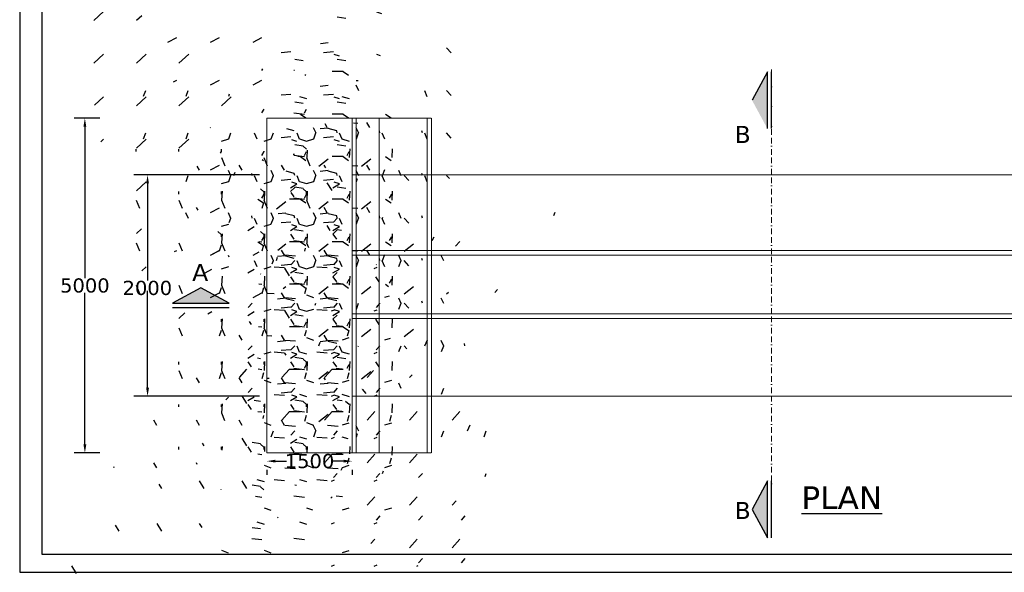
# Model space of a CAD drawing. Header units: millimetres. Extents: x -3873353856 to -3872510052, y -6657658700 to -6657311733.
# Tile 2 of 7: x -3873276950 to -3873259602, y -6657431920 to -6657422180. Entities that reach past the tile are written whole.
import ezdxf

# ---------------------------------------------------------------- set-up
doc = ezdxf.new("R2010")
doc.units = ezdxf.units.MM
doc.header["$MEASUREMENT"] = 0
doc.header["$PDMODE"] = 2
doc.linetypes.add('BORDER2', pattern=[0.875, 0.25, -0.125, 0.25, -0.125, 0, -0.125])
doc.linetypes.add('DASHED2', pattern=[0.375, 0.25, -0.125])
doc.layers.add('DIMENISION', color=4, linetype='Continuous', lineweight=13)
doc.layers.add('TEX', color=6, linetype='Continuous')
doc.layers.add('TEXT', color=7, linetype='Continuous')
doc.styles.get("Standard").update_dxf_attribs({"font": 'verdana.ttf', "height": 250})
doc.dimstyles.new('ISO-25', dxfattribs={"dimtxt": 200, "dimasz": 150, "dimexe": 240, "dimexo": 300, "dimgap": 0.02, "dimtad": 0, "dimtih": 1, "dimtoh": 1, "dimdec": 0, "dimdsep": 46, "dimtxsty": 'Standard', "dimcen": 150, "dimclrd": 1, "dimclre": 1, "dimclrt": 1, "dimadec": 0, "dimazin": 0, "dimtfac": 1, "dimtdec": 0, "dimtmove": 2, "dimatfit": 3, "dimfxl": 240, "dimarcsym": 0})

# ---------------------------------------------------------------- blocks, each defined once
blk = doc.blocks.new('*D93')
at = {"layer": 'Defpoints', "color": 0, "ltscale": 20, "transparency": 16777216}
for p in [(-3873272594.117016, -6657429816.471892), (-3873271094.117016, -6657429816.471893), (-3873271094.117016, -6657429960.578812)]:
    blk.add_point(p, dxfattribs=at)
at = {"layer": 'TEX', "color": 1, "lineweight": -2, "ltscale": 20, "transparency": 16777216}
for p, q in [((-3873272444.117016, -6657429960.578812), (-3873272246.672275, -6657429960.578812)), ((-3873271244.117016, -6657429960.578812), (-3873271441.561757, -6657429960.578812)), ((-3873272594.117016, -6657430116.471892), (-3873272594.117016, -6657430200.578812)), ((-3873271094.117016, -6657430116.471893), (-3873271094.117016, -6657430200.578812))]:
    blk.add_line(p, q, dxfattribs=at)
at = {"layer": 'TEX', "color": 1, "ltscale": 20, "transparency": 16777216}
for points in [[(-3873272444.117016, -6657429935.578812), (-3873272444.117016, -6657429985.578812), (-3873272594.117016, -6657429960.578812)], [(-3873271244.117016, -6657429935.578812), (-3873271244.117016, -6657429985.578812), (-3873271094.117016, -6657429960.578812)]]:
    blk.add_solid(points, dxfattribs=at)
at = {"layer": 'TEX', "color": 1, "ltscale": 20, "transparency": 16777216, "insert": (-3873271844.117016, -6657429960.578812), "char_height": 250, "attachment_point": 5}
blk.add_mtext('1500', dxfattribs=at)

msp = doc.modelspace()

# ---------------------------------------------------------------- hatches: boundary and pattern name
at = {"layer": 'DIMENISION'}
for points in [[(-3873263775.672936, -6657423100.578812), (-3873264046.445021, -6657423600.578812), (-3873263775.672936, -6657424100.578812)], [(-3873273259.712995, -6657427177.6268), (-3873273759.712995, -6657426906.854715), (-3873274259.712995, -6657427177.6268)], [(-3873263775.672936, -6657430310), (-3873264046.445021, -6657430810), (-3873263775.672936, -6657431310)]]:
    msp.add_hatch(color=0, dxfattribs=at).paths.add_polyline_path(points)
at = {"layer": 'TEX', "ltscale": 20}
h = msp.add_hatch(dxfattribs=at)
h.set_pattern_fill('GRAVEL', color=5, scale=750)
h.set_pattern_definition([(228.012787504, (74390, 24319.42118835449), (-6000.000000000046, -6750.000000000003), [100.902, -9989.316035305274]), (184.969740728, (74322.5, 24244.42118835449), (8999.999999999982, 750.0000000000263), [173.151, -17141.9435709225]), (132.510447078, (74150, 24229.42118835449), (7500.000000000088, -8249.999999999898), [122.091, -12087.02444707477]), (267.273689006, (73857.5, 24041.92118835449), (750.0000000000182, 15000.00000000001), [157.6784999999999, -15610.16853122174]), (292.833654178, (73850, 23884.42118835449), (-3749.999999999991, 9000.000000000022), [154.6162499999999, -15307.02984606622]), (357.273689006, (73910, 23741.92118835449), (-15000.00000000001, 750.0000000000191), [157.6784999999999, -15610.16853122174]), (37.6942404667, (74067.5, 23734.42118835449), (-9749.999999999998, -7499.99999999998), [208.52175, -20643.636411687]), (72.2553283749, (74232.5, 23861.92118835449), (5250.000000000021, 16500), [196.8659999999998, -19489.74112261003]), (121.429565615, (74292.5, 24049.42118835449), (-6000.000000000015, 9749.99999999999), [158.2125, -15663.05483229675]), (175.236358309, (74210, 24184.42118835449), (8249.999999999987, -750.0000000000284), [180.624, -8850.571934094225]), (222.397437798, (74030, 24199.42118835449), (-8999.999999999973, -8249.999999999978), [233.586, -23125.03125359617]), (138.814074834, (74600, 24034.42118835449), (-5250.000000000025, 4500), [79.72574999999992, -7892.883609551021]), (171.46923439, (74540, 24086.92118835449), (9749.999999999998, -1499.999999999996), [151.67775, -15016.13356211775]), (225, (74390, 24109.42118835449), (-8.326672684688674e-14, -749.9999999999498), [106.06575, -954.594421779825]), (203.198590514, (74337.5, 24199.42118835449), (3749.999999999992, 1499.999999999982), [57.1185, -5654.711329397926]), (291.801409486, (74285, 24176.92118835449), (-749.999999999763, 2250.000000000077), [80.77725, -3958.096355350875]), (30.96375653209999, (74315, 24101.92118835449), (2250.00000000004, 1499.999999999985), [131.19675, -4242.017171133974]), (161.565051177, (74427.5, 24169.42118835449), (1500.000000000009, -749.9999999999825), [94.86824999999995, -2276.839995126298]), (16.389540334, (73850, 24176.92118835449), (7499.999999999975, 2250.000000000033), [132.9, -13157.13386000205]), (70.3461759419, (73977.5, 24214.42118835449), (-3000.000000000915, -8250.000000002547), [111.49575, -11038.05581048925]), (293.198590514, (74427.5, 24319.42118835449), (-1499.999999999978, 3749.999999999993), [114.23625, -5597.593579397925]), (343.610459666, (74472.5, 24214.42118835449), (-7499.999999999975, 2250.000000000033), [132.8999999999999, -13157.13386000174]), (339.44395478, (73850, 23711.92118835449), (-3750.000000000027, 1500.000000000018), [128.1599999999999, -6279.84280898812]), (294.775140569, (73970, 23666.92118835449), (-3750.000000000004, 8250.000000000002), [107.3835, -10630.982297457]), (66.8014094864, (74435, 23569.42118835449), (1499.999999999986, 3749.999999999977), [114.23625, -5597.593579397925]), (17.3540246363, (74480, 23674.42118835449), (-9749.999999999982, -2999.999999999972), [125.72325, -12446.56771068]), (69.44395478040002, (74067.5, 23569.42118835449), (-1500.000000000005, -3749.999999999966), [64.07999999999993, -6343.922808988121]), (101.309932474, (74390, 23569.42118835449), (-749.9999999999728, 3000.00000000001), [38.2425, -3786.0221351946]), (165.963756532, (74382.5, 23606.92118835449), (2249.999999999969, -750.000000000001), [154.61625, -2937.712969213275]), (186.009005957, (74232.5, 23644.42118835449), (7500.000000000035, 749.9999999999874), [143.2875, -14185.4423809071]), (303.690067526, (74315, 24034.42118835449), (-749.9999999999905, 1499.999999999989), [108.1664999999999, -2595.996956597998]), (353.157226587, (74375, 23944.42118835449), (12750.00000000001, -1500.00000000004), [188.8455, -18695.67196802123]), (60.9453959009, (74562.5, 23921.92118835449), (-2999.999999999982, -5249.999999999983), [77.217, -7644.50560574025]), (90, (74600, 23989.42118835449), (-749.9999999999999, 750), [45, -705]), (120.256437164, (74217.5, 23666.92118835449), (3000.000000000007, -5250.000000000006), [104.193, -10315.13999208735]), (48.01278750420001, (74165, 23756.92118835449), (6000, 6749.999999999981), [201.804, -9888.414035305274]), (0, (74300, 23906.92118835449), (750, 750), [195, -555]), (325.3048464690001, (74495, 23906.92118835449), (7500.000000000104, -5249.999999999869), [118.5854999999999, -11739.95572563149]), (254.054604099, (74592.5, 23839.42118835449), (-750.0000000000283, -3000.000000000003), [109.2015, -5350.880916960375]), (207.645975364, (74562.5, 23734.42118835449), (-14249.99999999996, -7500.000000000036), [177.79875, -17602.10563669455]), (175.42607874, (74405, 23651.92118835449), (-9749.999999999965, 750.000000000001), [188.09925, -18621.80505597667])])
h.paths.add_polyline_path([(-3873272594.117015, -6657428816.471893), (-3873272594.117016, -6657429816.471892), (-3873271094.117016, -6657429816.471893), (-3873271094.117015, -6657428816.471893), (-3873271094.117015, -6657424916.471893), (-3873271094.117015, -6657423916.471893), (-3873272594.117015, -6657423916.471893), (-3873272594.117015, -6657424916.471893)])

# ---------------------------------------------------------------- linework, layer by layer
at = {"color": 0}
for p, q in [((-3873263775.672936, -6657423100.578812), (-3873264046.445021, -6657423600.578812)), ((-3873263775.672936, -6657424100.578812), (-3873263775.672936, -6657423100.578812)), ((-3873263702.394074, -6657424100.578812), (-3873263702.394074, -6657423100.578812)), ((-3873273759.712995, -6657426906.854715), (-3873274259.712995, -6657427177.6268)), ((-3873273259.712995, -6657427177.6268), (-3873273759.712995, -6657426906.854715)), ((-3873274259.712995, -6657427177.6268), (-3873273259.712995, -6657427177.6268)), ((-3873274259.712995, -6657427250.905662), (-3873273259.712995, -6657427250.905662)), ((-3873263775.672936, -6657430310), (-3873264046.445021, -6657430810)), ((-3873263775.672936, -6657431310), (-3873263775.672936, -6657430310)), ((-3873263702.394074, -6657431310), (-3873263702.394074, -6657430310)), ((-3873264046.445021, -6657430810), (-3873263775.672936, -6657431310))]:
    msp.add_line(p, q, dxfattribs=at)
at = {"layer": 'DIMENISION', "color": 0, "linetype": 'BORDER2', "ltscale": 400}
msp.add_line((-3873263702.394074, -6657423060.578812), (-3873263702.394074, -6657430543.947902), dxfattribs=at)
at = {"layer": 'DIMENISION', "color": 1, "linetype": 'DASHED2', "ltscale": 10}
for p, q in [((-3873272594.117015, -6657424916.471893), (-3873272594.117015, -6657423916.471893)), ((-3873272594.117015, -6657423916.471893), (-3873271094.117015, -6657423916.471893)), ((-3873272594.117015, -6657424916.471893), (-3873272594.117015, -6657428816.471893)), ((-3873272594.117015, -6657428816.471892), (-3873272594.117016, -6657429816.471892)), ((-3873272594.117016, -6657429816.471892), (-3873271094.117016, -6657429816.471893))]:
    msp.add_line(p, q, dxfattribs=at)
at = {"layer": 'DIMENISION', "color": 0, "linetype": 'DASHED2', "ltscale": 10}
for p, q in [((-3873271094.117015, -6657424916.471893), (-3873271094.117015, -6657423916.471893)), ((-3873269694.117014, -6657423916.471892), (-3873271094.117014, -6657423916.471893)), ((-3873271019.117015, -6657424916.471893), (-3873271019.117015, -6657423916.471893)), ((-3873270619.117015, -6657424916.471893), (-3873270619.117015, -6657423916.471893)), ((-3873269769.117015, -6657424916.471893), (-3873269769.117015, -6657423916.471894)), ((-3873269694.117015, -6657424916.471893), (-3873269694.117015, -6657423916.471893)), ((-3873271094.117015, -6657424916.471893), (-3873271094.117015, -6657428816.471893)), ((-3873253458.531761, -6657424916.471893), (-3873271094.117015, -6657424916.471893)), ((-3873271094.117015, -6657424916.471893), (-3873271094.117014, -6657428816.471893)), ((-3873271019.117015, -6657424916.471893), (-3873271019.117015, -6657428816.471893)), ((-3873270619.117015, -6657424916.471893), (-3873270619.117015, -6657428816.471894)), ((-3873269769.117015, -6657424916.471892), (-3873269769.117015, -6657428816.471894)), ((-3873269694.117015, -6657424916.471893), (-3873269694.117014, -6657428816.471894)), ((-3873253458.531761, -6657426247.419395), (-3873271094.117015, -6657426247.419395)), ((-3873253458.531761, -6657426328.366899), (-3873271094.117015, -6657426328.366899)), ((-3873253458.531761, -6657427366.471893), (-3873271094.117015, -6657427366.471893)), ((-3873253458.531761, -6657427447.419395), (-3873271094.117015, -6657427447.419395)), ((-3873271094.117015, -6657428816.471893), (-3873271094.117016, -6657429816.471893)), ((-3873253458.531761, -6657428816.471893), (-3873271094.117015, -6657428816.471893)), ((-3873271019.117015, -6657428816.471893), (-3873271019.117015, -6657429816.471893)), ((-3873270619.117015, -6657428816.471894), (-3873270619.117015, -6657429816.471893)), ((-3873269769.117015, -6657428816.471893), (-3873269769.117015, -6657429816.471893)), ((-3873269694.117014, -6657428816.471894), (-3873269694.117014, -6657429816.471894)), ((-3873269694.117014, -6657429816.471893), (-3873271094.117016, -6657429816.471893))]:
    msp.add_line(p, q, dxfattribs=at)
at = {"layer": 'TEX', "color": 1, "ltscale": 20}
for p, q in [((-3873275540.079003, -6657423916.471891), (-3873275990.039502, -6657423916.471891)), ((-3873275801.606954, -6657424066.471892), (-3873275801.606954, -6657426736.331006)), ((-3873272724.454269, -6657424916.471892), (-3873274937.244827, -6657424916.471892)), ((-3873274697.244827, -6657425066.471892), (-3873274697.244827, -6657426776.217114)), ((-3873275801.606954, -6657429666.471892), (-3873275801.606954, -6657426996.612779)), ((-3873274697.244827, -6657428666.471892), (-3873274697.244827, -6657426956.72667)), ((-3873272724.454269, -6657428816.471892), (-3873274937.244827, -6657428816.471892)), ((-3873275540.079003, -6657429816.471892), (-3873275990.039502, -6657429816.471892))]:
    msp.add_line(p, q, dxfattribs=at)
at = {"layer": 'TEX', "ltscale": 20}
for points in [[(-3873236270, -6657412440), (-3873276950, -6657412440), (-3873276950, -6657431920), (-3873236270, -6657431920)], [(-3873236520, -6657412670), (-3873276560, -6657412670), (-3873276560, -6657431600), (-3873236520, -6657431600)]]:
    msp.add_lwpolyline(points, close=True, dxfattribs=at)
at = {"layer": 'TEX', "color": 1, "ltscale": 20}
for points in [[(-3873275826.606953, -6657424066.471892), (-3873275776.606953, -6657424066.471892), (-3873275801.606953, -6657423916.471892)], [(-3873274722.244827, -6657425066.471892), (-3873274672.244827, -6657425066.471892), (-3873274697.244827, -6657424916.471892)], [(-3873274722.244827, -6657428666.471892), (-3873274672.244827, -6657428666.471892), (-3873274697.244827, -6657428816.471892)], [(-3873275826.606953, -6657429666.471892), (-3873275776.606953, -6657429666.471892), (-3873275801.606953, -6657429816.471892)]]:
    msp.add_solid(points, dxfattribs=at)

# ---------------------------------------------------------------- texts
at = {"layer": 'DIMENISION', "color": 0, "char_height": 300, "width": 9962.381263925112, "attachment_point": 1}
for s, insert in [('B', (-3873264353.359885, -6657424052.449113)), ('A', (-3873273910.678805, -6657426483.095421)), ('B', (-3873264353.359885, -6657430679.925121))]:
    msp.add_mtext(s, dxfattribs=dict(at, insert=insert))
at = {"layer": 'TEX', "color": 1}
msp.add_text('2000', height=250, dxfattribs=at).set_placement((-3873275137.414435, -6657427031.945643))
at = {"layer": 'TEX', "color": 1, "ltscale": 20, "insert": (-3873275801.606953, -6657426866.471893), "char_height": 250, "attachment_point": 5}
msp.add_mtext('5000', dxfattribs=at)
at = {"layer": 'TEXT', "color": 0}
msp.add_text('%%UPLAN', height=400, dxfattribs=at).set_placement((-3873263176.770905, -6657430804.895032))

# ---------------------------------------------------------------- dimensions: what is measured, and where the dimension line sits
at = {"layer": 'TEX', "ltscale": 20}
dim = msp.add_linear_dim(base=(-3873271094.117016, -6657429960.578812), p1=(-3873272594.117016, -6657429816.471892), p2=(-3873271094.117016, -6657429816.471893), dimstyle='ISO-25', override={"dimfxl": 300}, dxfattribs=at)
dim.commit()
dim.dimension.update_dxf_attribs({"geometry": '*D93', "text_midpoint": (-3873271844.117016, -6657429960.578812)})

doc.saveas('drawing.dxf')
